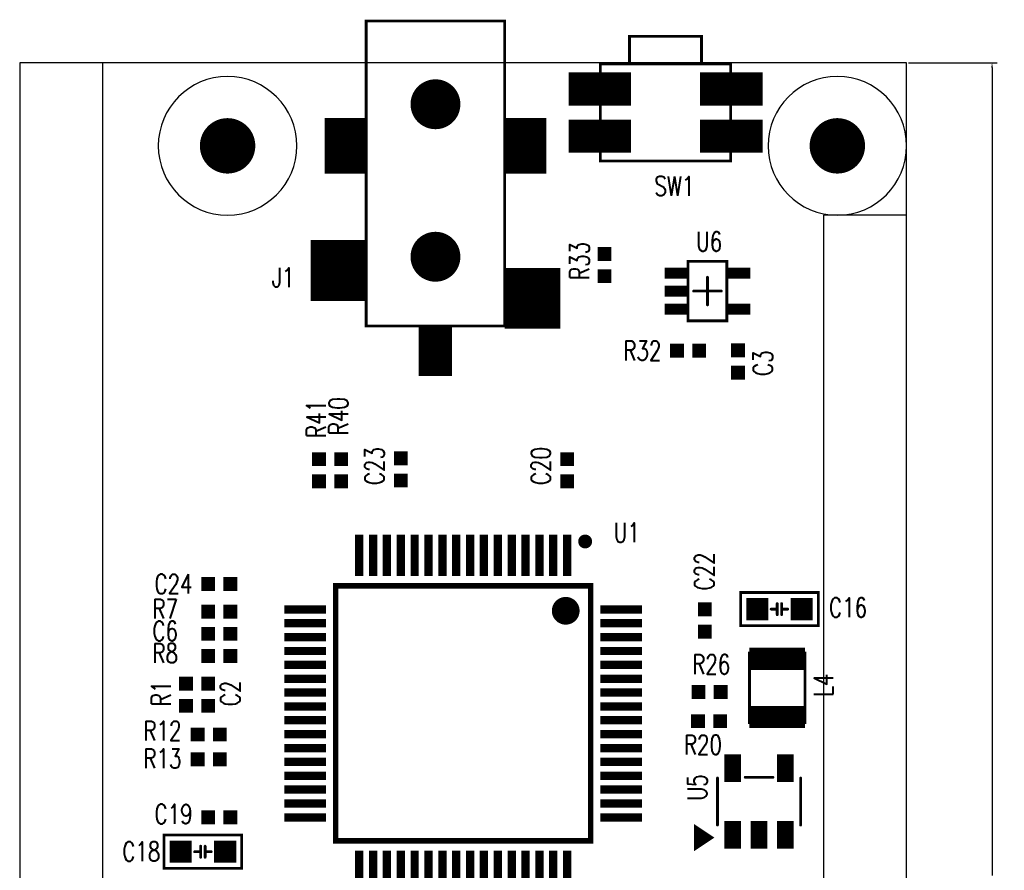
# Model space of a CAD drawing. Extents: x 48.1 to 83.6, y -2.8 to 60.6.
# Tile 2 of 2: x 48.1 to 83.6, y 29.9 to 60.6. Entities that reach past the tile are written whole.
import ezdxf
from ezdxf.enums import TextEntityAlignment as Align

# ---------------------------------------------------------------- set-up
doc = ezdxf.new("R2010")
doc.units = 0
doc.header["$MEASUREMENT"] = 0
doc.linetypes.add('KEEPOUT_10000000$0', pattern=[2, 1, 1])
doc.layers.get('0').update_dxf_attribs({"linetype": 'CONTINUOUS'})
doc.layers.get('Defpoints').update_dxf_attribs({"linetype": 'CONTINUOUS'})
doc.layers.add('AM_5', color=92, linetype='CONTINUOUS', lineweight=15)
for name, color, linetype in [('DRIL_NPLTE_THRU_02', 2, 'CONTINUOUS'), ('DRIL_PLTE_THRU_02', 2, 'CONTINUOUS'), ('DRIL_SYMBOL', 254, 'CONTINUOUS'), ('KEEPOUT_00', 222, 'CONTINUOUS'), ('PADS_BOT', 34, 'CONTINUOUS'), ('PADS_INNER', 34, 'CONTINUOUS'), ('PART_BOT_2DLINE_00', 16, 'CONTINUOUS'), ('PART_NAME_02', 250, 'CONTINUOUS'), ('TAG_00', 250, 'CONTINUOUS'), ('TAG_01', 250, 'CONTINUOUS')]:
    doc.layers.add(name, color=color, linetype=linetype)
doc.styles.add('W0$1', font='simplex', dxfattribs={"width": 0.75})
doc.dimstyles.new('Standard$0', dxfattribs={"dimtxt": 0.18, "dimasz": 0.18, "dimexe": 0.18, "dimexo": 0.0625, "dimgap": 0.09, "dimtad": 0, "dimtih": 1, "dimtoh": 1, "dimdec": 4, "dimzin": 0, "dimdsep": 46, "dimtxsty": 'Standard', "dimcen": 0.09, "dimadec": 0, "dimazin": 0, "dimtfac": 1, "dimtdec": 4, "dimtofl": 0, "dimtmove": 0, "dimatfit": 3, "dimfxl": 1, "dimtolj": 1, "dimtzin": 0, "dimarcsym": 0})

# ---------------------------------------------------------------- blocks, each defined once
blk = doc.blocks.new('KEEPOUT_28')
at = {"layer": 'KEEPOUT_00', "linetype": 'KEEPOUT_10000000$0'}
blk.add_lwpolyline([(0, 5), (0, 59), (3, 59), (3, 5)], close=True, dxfattribs=at)
blk = doc.blocks.new('KEEPOUT_30')
at = {"layer": 'KEEPOUT_00', "linetype": 'KEEPOUT_10000000$0'}
blk.add_lwpolyline([(0, 5), (0, 32.5), (3, 32.5), (3, 5)], close=True, dxfattribs=at)
blk = doc.blocks.new('DRIL_HOLE_0')
blk.add_lwpolyline([(0, 0, 1), (0, 0, 1)], format="xyb", close=True)
blk = doc.blocks.new('PAD_0')
blk.add_lwpolyline([(0, 0, 1), (0, 0, 1)], format="xyb", close=True)
blk = doc.blocks.new('PAD_1')
at = {"const_width": 0.5}
blk.add_lwpolyline([(-0.25, 0), (0.25, 0)], dxfattribs=at)
blk = doc.blocks.new('STK_BOT_296')
at = {"layer": 'DRIL_NPLTE_THRU_02'}
blk.add_blockref('DRIL_HOLE_0', (0, 0), dxfattribs=at)
at = {"layer": 'PADS_BOT'}
blk.add_blockref('PAD_1', (0, 0), dxfattribs=at)
at = {"layer": 'PADS_INNER'}
blk.add_blockref('PAD_0', (0, 0), dxfattribs=at)
blk = doc.blocks.new('SYM_BOT_4')
for p in [(-0.4, 0), (0.4, 0)]:
    blk.add_blockref('STK_BOT_296', p)
blk = doc.blocks.new('PART_BOT_2')
blk.add_blockref('SYM_BOT_4', (0, 0))
at = {"layer": 'PART_NAME_02', "style": 'W0$1', "width": 0.75}
blk.add_text('C19', height=0.7, rotation=180, dxfattribs=at).set_placement((1.65, -0.12), align=Align.MIDDLE_CENTER)
blk = doc.blocks.new('PART_BOT_3')
blk.add_blockref('SYM_BOT_4', (0, 0))
at = {"layer": 'PART_NAME_02', "style": 'W0$1', "width": 0.75}
blk.add_text('C2', height=0.7, dxfattribs=at).set_placement((0.05, -0.8), align=Align.MIDDLE_CENTER)
blk = doc.blocks.new('PART_BOT_4')
blk.add_blockref('SYM_BOT_4', (0, 0))
at = {"layer": 'PART_NAME_02', "style": 'W0$1', "width": 0.75}
blk.add_text('C20', height=0.7, dxfattribs=at).set_placement((0.15, 0.95), align=Align.MIDDLE_CENTER)
blk = doc.blocks.new('PART_BOT_6')
blk.add_blockref('SYM_BOT_4', (0, 0))
at = {"layer": 'PART_NAME_02', "style": 'W0$1', "width": 0.75}
blk.add_text('C22', height=0.7, rotation=180, dxfattribs=at).set_placement((-1.77, -0.02), align=Align.MIDDLE_CENTER)
blk = doc.blocks.new('PART_BOT_7')
blk.add_blockref('SYM_BOT_4', (0, 0))
at = {"layer": 'PART_NAME_02', "style": 'W0$1', "width": 0.75}
blk.add_text('C23', height=0.7, dxfattribs=at).set_placement((0.12, 0.95), align=Align.MIDDLE_CENTER)
blk = doc.blocks.new('PART_BOT_8')
blk.add_blockref('SYM_BOT_4', (0, 0))
at = {"layer": 'PART_NAME_02', "style": 'W0$1', "width": 0.75}
blk.add_text('C24', height=0.7, rotation=180, dxfattribs=at).set_placement((1.65, 0), align=Align.MIDDLE_CENTER)
blk = doc.blocks.new('PART_BOT_9')
blk.add_blockref('SYM_BOT_4', (0, 0))
at = {"layer": 'PART_NAME_02', "style": 'W0$1', "width": 0.75}
blk.add_text('C3', height=0.7, rotation=180, dxfattribs=at).set_placement((0.06, 0.9), align=Align.MIDDLE_CENTER)
blk = doc.blocks.new('PART_BOT_12')
blk.add_blockref('SYM_BOT_4', (0, 0))
at = {"layer": 'PART_NAME_02', "style": 'W0$1', "width": 0.75}
blk.add_text('C6', height=0.7, rotation=180, dxfattribs=at).set_placement((1.95, -0.1), align=Align.MIDDLE_CENTER)
blk = doc.blocks.new('SMOOTH_0$1')
at = {"const_width": 0.05}
blk.add_lwpolyline([(-0.025, 0, 1), (0.025, 0, 1)], format="xyb", close=True, dxfattribs=at)
blk = doc.blocks.new('PART_BODY_BOT_4')
at = {"layer": 'PART_BOT_2DLINE_00', "const_width": 0.1}
blk.add_lwpolyline([(-1.4, 0.6), (1.4, 0.6), (1.4, -0.6), (-1.4, -0.6)], close=True, dxfattribs=at)
for points in [[(-0.3, 0), (-0.08, 0)], [(-0.08, 0.2), (-0.08, -0.2)], [(0.08, 0.2), (0.08, -0.2)], [(0.08, 0), (0.3, 0)]]:
    blk.add_lwpolyline(points, dxfattribs=at)
at = {"layer": 'PART_BOT_2DLINE_00'}
for p in [(-1.4, 0.6), (1.4, 0.6), (-0.3, 0), (-0.08, 0.2), (-0.08, 0), (0.08, 0.2), (0.08, 0), (0.3, 0), (-0.08, -0.2), (0.08, -0.2), (-1.4, -0.6), (1.4, -0.6)]:
    blk.add_blockref('SMOOTH_0$1', p, dxfattribs=at)
blk = doc.blocks.new('PAD_2')
at = {"const_width": 0.8}
blk.add_lwpolyline([(-0.4, 0), (0.4, 0)], dxfattribs=at)
blk = doc.blocks.new('STK_BOT_297')
at = {"layer": 'DRIL_NPLTE_THRU_02'}
blk.add_blockref('DRIL_HOLE_0', (0, 0), dxfattribs=at)
at = {"layer": 'PADS_BOT'}
blk.add_blockref('PAD_2', (0, 0), dxfattribs=at)
at = {"layer": 'PADS_INNER'}
blk.add_blockref('PAD_0', (0, 0), dxfattribs=at)
blk = doc.blocks.new('SYM_BOT_5')
for name, p in [('STK_BOT_297', (-0.8, 0)), ('PART_BODY_BOT_4', (0, 0)), ('STK_BOT_297', (0.8, 0))]:
    blk.add_blockref(name, p)
blk = doc.blocks.new('PART_BOT_16')
blk.add_blockref('SYM_BOT_5', (0, 0))
at = {"layer": 'PART_NAME_02', "style": 'W0$1', "width": 0.75}
blk.add_text('C16', height=0.7, dxfattribs=at).set_placement((1.79, -0.29))
blk = doc.blocks.new('PART_BOT_17')
blk.add_blockref('SYM_BOT_5', (0, 0))
at = {"layer": 'PART_NAME_02', "style": 'W0$1', "width": 0.75}
blk.add_text('C18', height=0.7, rotation=180, dxfattribs=at).set_placement((2.91, 0.34))
blk = doc.blocks.new('PART_BODY_BOT_5')
at = {"layer": 'PART_BOT_2DLINE_00', "const_width": 0.1}
for points in [[(-1.5, 0.85), (-1.5, -0.85)], [(-0.5, 0.875), (0.5, 0.875)], [(1.5, 0.85), (1.5, -0.85)], [(-2.3, -1), (-2.15, -1)], [(-2.3, -1.1), (-2, -1.1)], [(-2.3, -1.2), (-1.85, -1.2)], [(-2.3, -1.3), (-1.7, -1.3)], [(-2.3, -1.4), (-1.85, -1.4)], [(-2.3, -1.5), (-2, -1.5)], [(-2.3, -1.6), (-2.15, -1.6)]]:
    blk.add_lwpolyline(points, dxfattribs=at)
blk.add_lwpolyline([(-2.3, -0.9), (-1.7, -1.3), (-2.3, -1.7)], close=True, dxfattribs=at)
at = {"layer": 'PART_BOT_2DLINE_00'}
for p in [(-1.5, 0.85), (-0.5, 0.875), (0.5, 0.875), (1.5, 0.85), (-2.3, -0.9), (-2.3, -1), (-2.3, -1.1), (-2.15, -1), (-2, -1.1), (-1.5, -0.85), (1.5, -0.85), (-2.3, -1.2), (-2.3, -1.3), (-2.3, -1.4), (-1.85, -1.2), (-1.85, -1.4), (-1.7, -1.3), (-1.7, -1.3), (-2.3, -1.5), (-2.3, -1.6), (-2.3, -1.7), (-2.15, -1.6), (-2, -1.5)]:
    blk.add_blockref('SMOOTH_0$1', p, dxfattribs=at)
blk = doc.blocks.new('PAD_3')
at = {"const_width": 0.6}
blk.add_lwpolyline([(-0.5, 0), (0.5, 0)], dxfattribs=at)
blk = doc.blocks.new('STK_BOT_359')
at = {"layer": 'DRIL_NPLTE_THRU_02'}
blk.add_blockref('DRIL_HOLE_0', (0, 0), dxfattribs=at)
at = {"layer": 'PADS_BOT', "rotation": 90}
blk.add_blockref('PAD_3', (0, 0), dxfattribs=at)
at = {"layer": 'PADS_INNER'}
blk.add_blockref('PAD_0', (0, 0), dxfattribs=at)
blk = doc.blocks.new('SYM_BOT_6')
for name, p in [('STK_BOT_359', (-0.95, 1.2)), ('STK_BOT_359', (0.95, 1.2)), ('PART_BODY_BOT_5', (0, 0)), ('STK_BOT_359', (-0.95, -1.2)), ('STK_BOT_359', (0, -1.2)), ('STK_BOT_359', (0.95, -1.2))]:
    blk.add_blockref(name, p)
blk = doc.blocks.new('PART_BOT_19')
blk.add_blockref('SYM_BOT_6', (0, 0))
at = {"layer": 'PART_NAME_02', "style": 'W0$1', "width": 0.75}
blk.add_text('U5', height=0.7, rotation=90, dxfattribs=at).set_placement((-2.226, 0.508), align=Align.MIDDLE_CENTER)
blk = doc.blocks.new('STK_BOT_302')
at = {"layer": 'DRIL_NPLTE_THRU_02'}
blk.add_blockref('DRIL_HOLE_0', (0, 0), dxfattribs=at)
at = {"layer": 'PADS_BOT'}
blk.add_blockref('PAD_1', (0, 0), dxfattribs=at)
at = {"layer": 'PADS_INNER'}
blk.add_blockref('PAD_0', (0, 0), dxfattribs=at)
blk = doc.blocks.new('SYM_BOT_8')
for p in [(-0.4, 0), (0.4, 0)]:
    blk.add_blockref('STK_BOT_302', p)
blk = doc.blocks.new('PART_BOT_23')
blk.add_blockref('SYM_BOT_8', (0, 0))
at = {"layer": 'PART_NAME_02', "style": 'W0$1', "width": 0.75}
blk.add_text('R1', height=0.7, dxfattribs=at).set_placement((0.05, 0.9), align=Align.MIDDLE_CENTER)
blk = doc.blocks.new('PART_BOT_26')
blk.add_blockref('SYM_BOT_8', (0, 0))
at = {"layer": 'PART_NAME_02', "style": 'W0$1', "width": 0.75}
blk.add_text('R12', height=0.7, rotation=180, dxfattribs=at).set_placement((1.67, -0.13), align=Align.MIDDLE_CENTER)
blk = doc.blocks.new('PART_BOT_27')
blk.add_blockref('SYM_BOT_8', (0, 0))
at = {"layer": 'PART_NAME_02', "style": 'W0$1', "width": 0.75}
blk.add_text('R13', height=0.7, rotation=180, dxfattribs=at).set_placement((1.67, -0.03), align=Align.MIDDLE_CENTER)
blk = doc.blocks.new('PART_BOT_39')
blk.add_blockref('SYM_BOT_8', (0, 0))
at = {"layer": 'PART_NAME_02', "style": 'W0$1', "width": 0.75}
blk.add_text('R7', height=0.7, rotation=180, dxfattribs=at).set_placement((1.95, -0.1), align=Align.MIDDLE_CENTER)
blk = doc.blocks.new('PART_BOT_40')
blk.add_blockref('SYM_BOT_8', (0, 0))
at = {"layer": 'PART_NAME_02', "style": 'W0$1', "width": 0.75}
blk.add_text('R8', height=0.7, rotation=180, dxfattribs=at).set_placement((1.95, -0.1), align=Align.MIDDLE_CENTER)
blk = doc.blocks.new('SMOOTH_0$2')
at = {"const_width": 0.1}
blk.add_lwpolyline([(-0.05, 0, 1), (0.05, 0, 1)], format="xyb", close=True, dxfattribs=at)
blk = doc.blocks.new('PART_BODY_BOT_8')
at = {"layer": 'PART_BOT_2DLINE_00'}
for points, const_width in [([(-6.325, 4.4, 1), (-6.075, 4.4, 1)], 0.25), ([(-3.95, 3.7, 1), (-3.45, 3.7, 1)], 0.5)]:
    blk.add_lwpolyline(points, format="xyb", close=True, dxfattribs=dict(at, const_width=const_width))
at = {"layer": 'PART_BOT_2DLINE_00', "const_width": 0.2}
blk.add_lwpolyline([(-4.6, -4.6), (-4.6, 4.6), (4.6, 4.6), (4.6, -4.6)], close=True, dxfattribs=at)
at = {"layer": 'PART_BOT_2DLINE_00'}
for p in [(-4.6, 4.6), (4.6, 4.6), (-4.6, -4.6), (4.6, -4.6)]:
    blk.add_blockref('SMOOTH_0$2', p, dxfattribs=at)
blk = doc.blocks.new('PAD_4')
at = {"const_width": 0.3}
blk.add_lwpolyline([(-0.75, 0), (0.75, 0)], dxfattribs=at)
blk = doc.blocks.new('STK_BOT_9')
at = {"layer": 'DRIL_NPLTE_THRU_02'}
blk.add_blockref('DRIL_HOLE_0', (0, 0), dxfattribs=at)
at = {"layer": 'PADS_BOT'}
blk.add_blockref('PAD_4', (0, 0), dxfattribs=at)
at = {"layer": 'PADS_INNER'}
blk.add_blockref('PAD_0', (0, 0), dxfattribs=at)
blk = doc.blocks.new('STK_BOT_10')
at = {"layer": 'DRIL_NPLTE_THRU_02'}
blk.add_blockref('DRIL_HOLE_0', (0, 0), dxfattribs=at)
at = {"layer": 'PADS_BOT', "rotation": 90}
blk.add_blockref('PAD_4', (0, 0), dxfattribs=at)
at = {"layer": 'PADS_INNER'}
blk.add_blockref('PAD_0', (0, 0), dxfattribs=at)
blk = doc.blocks.new('SYM_BOT_9')
for name, p in [('STK_BOT_10', (-3.75, 5.7)), ('STK_BOT_10', (-3.25, 5.7)), ('STK_BOT_10', (-2.75, 5.7)), ('STK_BOT_10', (-2.25, 5.7)), ('STK_BOT_10', (-1.75, 5.7)), ('STK_BOT_10', (-1.25, 5.7)), ('STK_BOT_10', (-0.75, 5.7)), ('STK_BOT_10', (-0.25, 5.7)), ('STK_BOT_10', (0.25, 5.7)), ('STK_BOT_10', (0.75, 5.7)), ('STK_BOT_10', (1.25, 5.7)), ('STK_BOT_10', (1.75, 5.7)), ('STK_BOT_10', (2.25, 5.7)), ('STK_BOT_10', (2.75, 5.7)), ('STK_BOT_10', (3.25, 5.7)), ('STK_BOT_10', (3.75, 5.7)), ('PART_BODY_BOT_8', (0, 0)), ('STK_BOT_9', (-5.7, 3.75)), ('STK_BOT_9', (5.7, 3.75)), ('STK_BOT_9', (-5.7, 3.25)), ('STK_BOT_9', (5.7, 3.25)), ('STK_BOT_9', (-5.7, 2.75)), ('STK_BOT_9', (5.7, 2.75)), ('STK_BOT_9', (-5.7, 2.25)), ('STK_BOT_9', (5.7, 2.25)), ('STK_BOT_9', (-5.7, 1.75)), ('STK_BOT_9', (5.7, 1.75)), ('STK_BOT_9', (-5.7, 1.25)), ('STK_BOT_9', (5.7, 1.25)), ('STK_BOT_9', (-5.7, 0.75)), ('STK_BOT_9', (5.7, 0.75)), ('STK_BOT_9', (-5.7, 0.25)), ('STK_BOT_9', (5.7, 0.25)), ('STK_BOT_9', (-5.7, -0.25)), ('STK_BOT_9', (5.7, -0.25)), ('STK_BOT_9', (-5.7, -0.75)), ('STK_BOT_9', (5.7, -0.75)), ('STK_BOT_9', (-5.7, -1.25)), ('STK_BOT_9', (5.7, -1.25)), ('STK_BOT_9', (-5.7, -1.75)), ('STK_BOT_9', (5.7, -1.75)), ('STK_BOT_9', (-5.7, -2.25)), ('STK_BOT_9', (5.7, -2.25)), ('STK_BOT_9', (-5.7, -2.75)), ('STK_BOT_9', (5.7, -2.75)), ('STK_BOT_9', (-5.7, -3.25)), ('STK_BOT_9', (5.7, -3.25)), ('STK_BOT_9', (-5.7, -3.75)), ('STK_BOT_9', (5.7, -3.75)), ('STK_BOT_10', (-3.75, -5.7)), ('STK_BOT_10', (-3.25, -5.7)), ('STK_BOT_10', (-2.75, -5.7)), ('STK_BOT_10', (-2.25, -5.7)), ('STK_BOT_10', (-1.75, -5.7)), ('STK_BOT_10', (-1.25, -5.7)), ('STK_BOT_10', (-0.75, -5.7)), ('STK_BOT_10', (-0.25, -5.7)), ('STK_BOT_10', (0.25, -5.7)), ('STK_BOT_10', (0.75, -5.7)), ('STK_BOT_10', (1.25, -5.7)), ('STK_BOT_10', (1.75, -5.7)), ('STK_BOT_10', (2.25, -5.7)), ('STK_BOT_10', (2.75, -5.7)), ('STK_BOT_10', (3.25, -5.7)), ('STK_BOT_10', (3.75, -5.7))]:
    blk.add_blockref(name, p)
blk = doc.blocks.new('PART_BOT_42')
blk.add_blockref('SYM_BOT_9', (0, 0))
at = {"layer": 'PART_NAME_02', "style": 'W0$1', "width": 0.75}
blk.add_text('U1', height=0.7, rotation=90, dxfattribs=at).set_placement((-6.52, 5.9), align=Align.MIDDLE_CENTER)
blk = doc.blocks.new('PART_BODY_BOT_12')
at = {"layer": 'PART_BOT_2DLINE_00', "const_width": 0.1}
blk.add_lwpolyline([(-1.25, -1), (1.25, -1), (1.25, 1), (-1.25, 1)], close=True, dxfattribs=at)
at = {"layer": 'PART_BOT_2DLINE_00'}
for p in [(-1.25, 1), (1.25, 1), (-1.25, -1), (1.25, -1)]:
    blk.add_blockref('SMOOTH_0$1', p, dxfattribs=at)
blk = doc.blocks.new('PAD_7')
at = {"const_width": 0.8}
blk.add_lwpolyline([(-1, 0), (1, 0)], dxfattribs=at)
blk = doc.blocks.new('STK_BOT_374')
at = {"layer": 'DRIL_PLTE_THRU_02'}
blk.add_blockref('DRIL_HOLE_0', (0, 0), dxfattribs=at)
at = {"layer": 'PADS_BOT', "rotation": 90}
blk.add_blockref('PAD_7', (0, 0), dxfattribs=at)
at = {"layer": 'PADS_INNER'}
blk.add_blockref('PAD_0', (0, 0), dxfattribs=at)
blk = doc.blocks.new('SYM_BOT_13')
for name, p in [('STK_BOT_374', (-1.05, 0)), ('STK_BOT_374', (1.05, 0)), ('PART_BODY_BOT_12', (0, 0))]:
    blk.add_blockref(name, p)
blk = doc.blocks.new('PART_BOT_45')
blk.add_blockref('SYM_BOT_13', (0, 0))
at = {"layer": 'PART_NAME_02', "style": 'W0$1', "width": 0.75}
blk.add_text('L4', height=0.7, rotation=180, dxfattribs=at).set_placement((-0.1, 1.67), align=Align.MIDDLE_CENTER)
blk = doc.blocks.new('PART_BOT_57')
blk.add_blockref('SYM_BOT_8', (0, 0))
at = {"layer": 'PART_NAME_02', "style": 'W0$1', "width": 0.75}
blk.add_text('R40', height=0.7, dxfattribs=at).set_placement((1.95, 0.1), align=Align.MIDDLE_CENTER)
blk = doc.blocks.new('PART_BOT_58')
blk.add_blockref('SYM_BOT_8', (0, 0))
at = {"layer": 'PART_NAME_02', "style": 'W0$1', "width": 0.75}
blk.add_text('R41', height=0.7, dxfattribs=at).set_placement((1.85, 0.1), align=Align.MIDDLE_CENTER)
blk = doc.blocks.new('PART_BODY_BOT_18')
at = {"layer": 'PART_BOT_2DLINE_00', "const_width": 0.1}
for points in [[(-1.3, 2.75), (1.3, 2.75), (1.3, 1.75), (-1.3, 1.75)], [(-2.35, -1.75), (2.35, -1.75), (2.35, 1.75), (-2.35, 1.75)]]:
    blk.add_lwpolyline(points, close=True, dxfattribs=at)
at = {"layer": 'PART_BOT_2DLINE_00'}
for p in [(-1.3, 2.75), (1.3, 2.75), (-2.35, 1.75), (-1.3, 1.75), (1.3, 1.75), (2.35, 1.75), (-2.35, -1.75), (2.35, -1.75)]:
    blk.add_blockref('SMOOTH_0$1', p, dxfattribs=at)
blk = doc.blocks.new('PAD_14')
at = {"const_width": 1.2}
blk.add_lwpolyline([(-1.125, 0), (1.125, 0)], dxfattribs=at)
blk = doc.blocks.new('STK_BOT_303')
at = {"layer": 'DRIL_NPLTE_THRU_02'}
blk.add_blockref('DRIL_HOLE_0', (0, 0), dxfattribs=at)
at = {"layer": 'PADS_BOT'}
blk.add_blockref('PAD_14', (0, 0), dxfattribs=at)
at = {"layer": 'PADS_INNER'}
blk.add_blockref('PAD_0', (0, 0), dxfattribs=at)
blk = doc.blocks.new('SYM_BOT_19')
for name, p in [('PART_BODY_BOT_18', (0, 0)), ('STK_BOT_303', (-2.375, 0.85)), ('STK_BOT_303', (2.375, 0.85)), ('STK_BOT_303', (-2.375, -0.85)), ('STK_BOT_303', (2.375, -0.85))]:
    blk.add_blockref(name, p)
blk = doc.blocks.new('PART_BOT_70')
blk.add_blockref('SYM_BOT_19', (0, 0))
at = {"layer": 'PART_NAME_02', "style": 'W0$1', "width": 0.75}
blk.add_text('SW1', height=0.7, dxfattribs=at).set_placement((-0.4, -3))
blk = doc.blocks.new('PART_BOT_73')
blk.add_blockref('SYM_BOT_8', (0, 0))
at = {"layer": 'PART_NAME_02', "style": 'W0$1', "width": 0.75}
blk.add_text('R20', height=0.7, dxfattribs=at).set_placement((-0.22, -0.85), align=Align.MIDDLE_CENTER)
blk = doc.blocks.new('PART_BOT_74')
blk.add_blockref('SYM_BOT_8', (0, 0))
at = {"layer": 'PART_NAME_02', "style": 'W0$1', "width": 0.75}
blk.add_text('R26', height=0.7, dxfattribs=at).set_placement((0.06, 1), align=Align.MIDDLE_CENTER)
blk = doc.blocks.new('PART_BOT_78')
blk.add_blockref('SYM_BOT_8', (0, 0))
at = {"layer": 'PART_NAME_02', "style": 'W0$1', "width": 0.75}
blk.add_text('R32', height=0.7, dxfattribs=at).set_placement((-1.65, 0), align=Align.MIDDLE_CENTER)
blk = doc.blocks.new('PART_BODY_BOT_25')
at = {"layer": 'PART_BOT_2DLINE_00', "const_width": 0.1}
blk.add_lwpolyline([(-0.7, 1.075), (0.7, 1.075), (0.7, -1.075), (-0.7, -1.075)], close=True, dxfattribs=at)
for points in [[(-0.5, 0), (0, 0), (0, 0.5)], [(0, -0.5), (0, 0), (0.5, 0)]]:
    blk.add_lwpolyline(points, dxfattribs=at)
at = {"layer": 'TAG_00'}
blk.add_lwpolyline([(0, 0), (0, 0)], dxfattribs=at)
at = {"layer": 'TAG_01'}
blk.add_lwpolyline([(0, 0), (0, 0)], dxfattribs=at)
at = {"layer": 'PART_BOT_2DLINE_00'}
for p in [(-0.7, 1.075), (0.7, 1.075), (0, 0.5), (-0.5, 0), (0, 0), (0, 0), (0.5, 0), (0, -0.5), (-0.7, -1.075), (0.7, -1.075)]:
    blk.add_blockref('SMOOTH_0$1', p, dxfattribs=at)
blk = doc.blocks.new('PAD_17')
at = {"const_width": 0.4}
blk.add_lwpolyline([(-0.45, 0), (0.45, 0)], dxfattribs=at)
blk = doc.blocks.new('STK_BOT_505')
at = {"layer": 'DRIL_PLTE_THRU_02'}
blk.add_blockref('DRIL_HOLE_0', (0, 0), dxfattribs=at)
at = {"layer": 'PADS_BOT'}
blk.add_blockref('PAD_17', (0, 0), dxfattribs=at)
at = {"layer": 'PADS_INNER'}
blk.add_blockref('PAD_0', (0, 0), dxfattribs=at)
blk = doc.blocks.new('SYM_BOT_26')
for name, p in [('PART_BODY_BOT_25', (0, 0)), ('STK_BOT_505', (-1.1, 0.65)), ('STK_BOT_505', (1.1, 0.65)), ('STK_BOT_505', (-1.1, 0)), ('STK_BOT_505', (-1.1, -0.65)), ('STK_BOT_505', (1.1, -0.65))]:
    blk.add_blockref(name, p)
blk = doc.blocks.new('PART_BOT_80')
blk.add_blockref('SYM_BOT_26', (0, 0))
at = {"layer": 'PART_NAME_02', "style": 'W0$1', "width": 0.75}
blk.add_text('U6', height=0.7, dxfattribs=at).set_placement((-0.414, 1.438))
blk = doc.blocks.new('PART_BODY_BOT_29')
at = {"layer": 'KEEPOUT_00', "linetype": 'KEEPOUT_10000000$0'}
blk.add_lwpolyline([(-2.5, 0, 1), (2.5, 0, 1)], format="xyb", close=True, dxfattribs=at)
blk = doc.blocks.new('DRIL_SYMBOL_2')
at = {"layer": 'DRIL_SYMBOL', "const_width": 0.0508}
for points in [[(-0.254, 0), (0.254, 0)], [(0, -0.254), (0, 0.254)]]:
    blk.add_lwpolyline(points, dxfattribs=at)
blk = doc.blocks.new('DRIL_HOLE_2')
at = {"const_width": 1}
blk.add_lwpolyline([(-0.5, 0, 1), (0.5, 0, 1)], format="xyb", close=True, dxfattribs=at)
blk.add_blockref('DRIL_SYMBOL_2', (0, 0))
blk = doc.blocks.new('PAD_18')
at = {"const_width": 1}
blk.add_lwpolyline([(0, -0.5, 1), (0, 0.5, 1)], format="xyb", close=True, dxfattribs=at)
blk = doc.blocks.new('STK_BOT_516')
at = {"layer": 'DRIL_NPLTE_THRU_02'}
blk.add_blockref('DRIL_HOLE_2', (0, 0), dxfattribs=at)
at = {"layer": 'PADS_BOT'}
blk.add_blockref('PAD_18', (0, 0), dxfattribs=at)
at = {"layer": 'PADS_INNER'}
blk.add_blockref('PAD_18', (0, 0), dxfattribs=at)
blk = doc.blocks.new('SYM_BOT_27')
for name in ['PART_BODY_BOT_29', 'STK_BOT_516']:
    blk.add_blockref(name, (0, 0))
blk = doc.blocks.new('PART_BOT_83')
blk.add_blockref('SYM_BOT_27', (0, 0))
blk = doc.blocks.new('PART_BOT_84')
blk.add_blockref('SYM_BOT_27', (0, 0))
blk = doc.blocks.new('PART_BODY_BOT_33')
at = {"layer": 'PART_BOT_2DLINE_00', "const_width": 0.1}
blk.add_lwpolyline([(0, 0), (11, 0), (11, 5), (0, 5)], close=True, dxfattribs=at)
at = {"layer": 'PART_BOT_2DLINE_00'}
for p in [(0, 5), (11, 5), (0, 0), (11, 0)]:
    blk.add_blockref('SMOOTH_0$1', p, dxfattribs=at)
blk = doc.blocks.new('PAD_19')
at = {"const_width": 1.5}
blk.add_lwpolyline([(-1, 0), (1, 0)], dxfattribs=at)
blk = doc.blocks.new('STK_BOT_525')
at = {"layer": 'DRIL_PLTE_THRU_02'}
blk.add_blockref('DRIL_HOLE_0', (0, 0), dxfattribs=at)
at = {"layer": 'PADS_BOT'}
blk.add_blockref('PAD_19', (0, 0), dxfattribs=at)
at = {"layer": 'PADS_INNER'}
blk.add_blockref('PAD_0', (0, 0), dxfattribs=at)
blk = doc.blocks.new('PAD_20')
at = {"const_width": 2}
blk.add_lwpolyline([(-1.1, 0), (1.1, 0)], dxfattribs=at)
blk = doc.blocks.new('STK_BOT_524')
at = {"layer": 'DRIL_PLTE_THRU_02'}
blk.add_blockref('DRIL_HOLE_0', (0, 0), dxfattribs=at)
at = {"layer": 'PADS_BOT'}
blk.add_blockref('PAD_20', (0, 0), dxfattribs=at)
at = {"layer": 'PADS_INNER'}
blk.add_blockref('PAD_0', (0, 0), dxfattribs=at)
blk = doc.blocks.new('PAD_21')
at = {"const_width": 1.2}
blk.add_lwpolyline([(-0.9, 0), (0.9, 0)], dxfattribs=at)
blk = doc.blocks.new('STK_BOT_526')
at = {"layer": 'DRIL_PLTE_THRU_02'}
blk.add_blockref('DRIL_HOLE_0', (0, 0), dxfattribs=at)
at = {"layer": 'PADS_BOT'}
blk.add_blockref('PAD_21', (0, 0), dxfattribs=at)
at = {"layer": 'PADS_INNER'}
blk.add_blockref('PAD_0', (0, 0), dxfattribs=at)
blk = doc.blocks.new('DRIL_SYMBOL_1$8')
at = {"layer": 'DRIL_SYMBOL', "const_width": 0.0508}
for points in [[(-0.254, 0), (0.254, 0)], [(0, -0.254), (0, 0.254)]]:
    blk.add_lwpolyline(points, dxfattribs=at)
blk = doc.blocks.new('DRIL_HOLE_1$8')
at = {"const_width": 0.9}
blk.add_lwpolyline([(-0.45, 0, 1), (0.45, 0, 1)], format="xyb", close=True, dxfattribs=at)
blk.add_blockref('DRIL_SYMBOL_1$8', (0, 0))
blk = doc.blocks.new('PAD_22')
at = {"const_width": 0.9}
blk.add_lwpolyline([(0, -0.45, 1), (0, 0.45, 1)], format="xyb", close=True, dxfattribs=at)
blk = doc.blocks.new('STK_BOT_523')
at = {"layer": 'DRIL_NPLTE_THRU_02'}
blk.add_blockref('DRIL_HOLE_1$8', (0, 0), dxfattribs=at)
at = {"layer": 'PADS_BOT'}
blk.add_blockref('PAD_22', (0, 0), dxfattribs=at)
at = {"layer": 'PADS_INNER'}
blk.add_blockref('PAD_22', (0, 0), dxfattribs=at)
blk = doc.blocks.new('SYM_BOT_28')
for name, p in [('STK_BOT_524', (10, 6)), ('STK_BOT_525', (4.5, 5.75)), ('PART_BODY_BOT_33', (0, 0)), ('STK_BOT_523', (3, 2.5)), ('STK_BOT_523', (8.5, 2.5)), ('STK_BOT_526', (11.9, 2.5)), ('STK_BOT_525', (4.5, -0.75)), ('STK_BOT_524', (9, -1))]:
    blk.add_blockref(name, p)
blk = doc.blocks.new('PART_BOT_85')
blk.add_blockref('SYM_BOT_28', (0, 0))
at = {"layer": 'PART_NAME_02', "style": 'W0$1', "width": 0.75}
blk.add_text('J1', height=0.7, rotation=90, dxfattribs=at).set_placement((9.6, -3.4))
blk = doc.blocks.new('PART_BOT_89')
blk.add_blockref('SYM_BOT_8', (0, 0))
at = {"layer": 'PART_NAME_02', "style": 'W0$1', "width": 0.75}
blk.add_text('R33', height=0.7, dxfattribs=at).set_placement((0.15, 0.9), align=Align.MIDDLE_CENTER)
blk = doc.blocks.new('*D214')
at = {"layer": 'AM_5', "color": 0, "lineweight": -2}
for p, q in [((80.154, 59), (83.352, 59)), ((83.172, 58.82), (83.172, 29.68)), ((83.172, 0.18), (83.172, 29.32)), ((80.154, 0), (83.352, 0))]:
    blk.add_line(p, q, dxfattribs=at)
at = {"layer": 'AM_5', "color": 0}
for points in [[(83.142, 58.82), (83.202, 58.82), (83.172, 59)], [(83.142, 0.18), (83.202, 0.18), (83.172, 0)]]:
    blk.add_solid(points, dxfattribs=at)
at = {"layer": 'Defpoints', "color": 0}
for p in [(80.092, 59), (83.172, 59), (80.092, 0)]:
    blk.add_point(p, dxfattribs=at)
at = {"layer": 'AM_5', "color": 0, "insert": (83.172, 29.5), "char_height": 0.18, "attachment_point": 5}
blk.add_mtext('\\A1;59.0000', dxfattribs=at)

msp = doc.modelspace()

# ---------------------------------------------------------------- linework, layer by layer
at = {"linetype": 'Continuous'}
msp.add_lwpolyline([(48.09162, 0), (80.09162, 0), (80.09162, 59), (48.09162, 59)], close=True, dxfattribs=at)

# ---------------------------------------------------------------- block references
for name, p, rotation in [('PART_BOT_85', (60.59162, 60.5), 270), ('PART_BOT_89', (69.19162, 51.7), 90.00000000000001), ('PART_BOT_9', (74.00562, 48.222), 270), ('PART_BOT_58', (58.89162, 44.3), 90.00000000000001), ('PART_BOT_57', (59.69162, 44.3), 90.00000000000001), ('PART_BOT_7', (61.84162, 44.33), 90.00000000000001), ('PART_BOT_4', (67.84162, 44.3), 90.00000000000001), ('PART_BOT_42', (64.09162, 35.53), 270), ('PART_BOT_6', (72.81162, 38.88), 270), ('PART_BOT_8', (55.29162, 40.2), 180), ('PART_BOT_39', (55.29162, 39.2), 180), ('PART_BOT_12', (55.29162, 38.4), 180), ('PART_BOT_40', (55.29162, 37.6), 180), ('PART_BOT_45', (75.42162, 36.45), 270), ('PART_BOT_23', (54.09162, 36.2), 90.00000000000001), ('PART_BOT_3', (54.89162, 36.2), 90.00000000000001), ('PART_BOT_26', (54.91162, 34.77), 180), ('PART_BOT_27', (54.91162, 33.87), 180), ('PART_BOT_2', (55.29162, 31.78), 180), ('PART_BOT_17', (54.70162, 30.54), 180)]:
    msp.add_blockref(name, p, dxfattribs=dict(rotation=rotation))
for name, p in [('PART_BOT_70', (71.39162, 57.2)), ('PART_BOT_84', (55.59162, 56)), ('PART_BOT_83', (77.59162, 56)), ('PART_BOT_80', (72.90562, 50.762)), ('PART_BOT_78', (72.20562, 48.612)), ('PART_BOT_16', (75.50162, 39.29)), ('PART_BOT_74', (72.98162, 36.3)), ('PART_BOT_73', (72.96162, 35.25)), ('PART_BOT_19', (74.76662, 32.35))]:
    msp.add_blockref(name, p)
at = {"xscale": -1}
for name, p in [('KEEPOUT_28', (51.09162, 0)), ('KEEPOUT_30', (80.09162, 21))]:
    msp.add_blockref(name, p, dxfattribs=at)

# ---------------------------------------------------------------- dimensions: what is measured, and where the dimension line sits
at = {"layer": 'AM_5'}
dim = msp.add_linear_dim(base=(83.17171, 59), p1=(80.09162, 0), p2=(80.09162, 59), angle=90, dimstyle='Standard$0', dxfattribs=at)
dim.commit()
dim.dimension.update_dxf_attribs({"geometry": '*D214', "text_midpoint": (83.17171, 29.5)})

doc.saveas('drawing.dxf')
